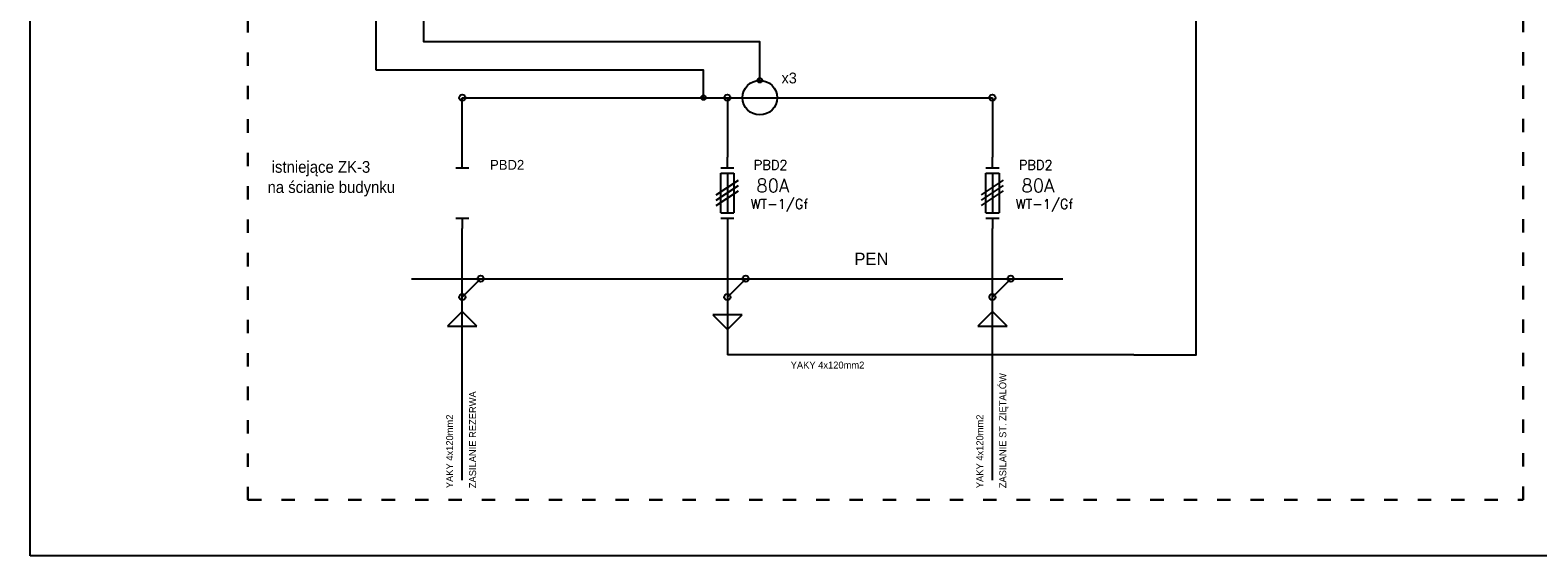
# Model space of a CAD drawing. Header units: millimetres. Extents: x -1249 to 11358, y -460 to 20182.
# Tile 34 of 37: x 10352 to 10623, y 17603 to 17698. Entities that reach past the tile are written whole.
import ezdxf
from ezdxf.enums import TextEntityAlignment as Align

# ---------------------------------------------------------------- set-up
doc = ezdxf.new("R2010")
doc.units = ezdxf.units.MM
doc.linetypes.add('ACAD_ISO03W100', pattern=[30, 12, -18])
for name, color, linetype, lineweight, true_color in [('2DE_TXTART', 7, 'Continuous', 18, 0x000000), ('2DE_TXTCAR', 7, 'Continuous', 18, 0x000000), ('2DE_TXTFUN', 7, 'Continuous', 18, 0x000000), ('2DE_TXTLNK', 7, 'Continuous', 18, 0x000000), ('2DE_TXTMAN', 7, 'Continuous', 18, 0x000000), ('2DE_TXTORD', 7, 'Continuous', 18, 0x000000), ('2DE_TXTOTH', 7, 'Continuous', 18, 0x000000), ('2DE_TXTPFN', 7, 'Continuous', 18, 0x000000), ('2DE_TXTPIN', 7, 'Continuous', 18, 0x000000)]:
    doc.layers.add(name, color=color, linetype=linetype, lineweight=lineweight, true_color=true_color)
doc.layers.add('2DE_TXTNUM', color=7, linetype='Continuous', true_color=0x000000)
doc.layers.add('cp_ucsspec', color=7, linetype='Continuous', true_color=0x000000)
doc.layers.add('RAMKA DRUK', color=6, linetype='Continuous', plot=False)
doc.layers.get('cp_ucsspec').off()
doc.styles.add('CP_ELATT', font='txt')
doc.styles.add('CP_ELATT_IT', font='txt', dxfattribs={"oblique": 15})
doc.styles.add('CP_TXT', font='ROMANS.SHX')
doc.styles.add('STYLEARIAL', font='txt')

# ---------------------------------------------------------------- blocks, each defined once
blk = doc.blocks.new('cp_ucs2d')
at = {"layer": 'Defpoints'}
blk.add_line((0, 0), (0, 0), dxfattribs=at)
blk.add_point((0, 0), dxfattribs=at)
blk = doc.blocks.new('cpelv_n07_CP_30_00B6')
for p, q in [((0, 4.75), (0, 6.75)), ((-1.25, 4.75), (1.25, 4.75)), ((-1.25, -3.75), (-1.25, 3.75)), ((-1.25, 3.75), (1.25, 3.75)), ((0, 3.75), (0, -3.75)), ((1.25, 3.75), (1.25, -3.75)), ((-2.09, -0.38), (2.09, 2.38)), ((-2.09, -1.38), (2.09, 1.38)), ((-2.09, -2.38), (2.09, 0.38)), ((-1.25, -3.75), (1.25, -3.75)), ((-1.25, -4.75), (1.25, -4.75)), ((0, -4.75), (0, -6.75))]:
    blk.add_line(p, q)
at = {"layer": 'cp_ucsspec', "xscale": 0.1, "yscale": 0.1, "zscale": 0.1}
for p, rotation in [((0, 6.75), 90), ((0, -6.75), 270)]:
    blk.add_blockref('cp_ucs2d', p, dxfattribs=dict(at, rotation=rotation))
at = {"linetype": 'ByBlock', "style": 'CP_ELATT_IT', "flags": 9}
for tag in ['VOLTAGE', 'IP', 'CURRENT', 'EL-STATUS', 'POWER', 'PRODUCT-TYPE', 'NUMBER', 'GROUP', 'NAME']:
    blk.add_attdef(tag, (1, -1.56), '', height=0.1, dxfattribs=at)
at = {"layer": '2DE_TXTART', "linetype": 'ByBlock', "style": 'CP_ELATT', "width": 0.6, "flags": 8}
blk.add_attdef('ARTICLE', (3, 4.39), '', height=1.8, dxfattribs=at)
at = {"layer": '2DE_TXTCAR', "linetype": 'ByBlock', "style": 'CP_ELATT', "width": 0.6, "flags": 8}
blk.add_attdef('CHARACTER', text='', height=2.5, dxfattribs=at).set_placement((-4, -7.61), align=Align.RIGHT)
at = {"layer": '2DE_TXTFUN', "linetype": 'ByBlock', "style": 'CP_ELATT', "width": 0.6, "flags": 8}
blk.add_attdef('FUNCTION', (3, -4.61), '', height=1.8, dxfattribs=at)
at = {"layer": '2DE_TXTLNK', "linetype": 'ByBlock', "style": 'CP_ELATT_IT', "oblique": 15, "width": 0.6, "flags": 8}
blk.add_attdef('LINK', text='', height=2.5, dxfattribs=at).set_placement((-4, -11.61), align=Align.RIGHT)
at = {"layer": '2DE_TXTMAN', "linetype": 'ByBlock', "style": 'CP_ELATT', "width": 0.6, "flags": 8}
blk.add_attdef('PRODUCER', (3, 1.39), '', height=1.8, dxfattribs=at)
at = {"layer": '2DE_TXTNUM', "linetype": 'ByBlock', "style": 'CP_ELATT', "width": 0.6, "flags": 8}
blk.add_attdef('TAG', text='', height=2.5, dxfattribs=at).set_placement((-4, 4.39), align=Align.RIGHT)
at = {"layer": '2DE_TXTORD', "linetype": 'ByBlock', "style": 'CP_ELATT', "width": 0.6, "flags": 8}
blk.add_attdef('ORDER-NO', (3, -1.61), '', height=1.8, dxfattribs=at)
at = {"layer": '2DE_TXTOTH', "linetype": 'ByBlock', "style": 'CP_ELATT', "width": 0.6, "flags": 8}
blk.add_attdef('OTHER', (3, -7.61), '', height=1.8, dxfattribs=at)
at = {"layer": '2DE_TXTPFN', "linetype": 'ByBlock', "style": 'CP_ELATT', "width": 0.6, "flags": 8}
blk.add_attdef('CF1', (0.5, 7.25), '', height=1.8, dxfattribs=at)
blk.add_attdef('CF2', text='', height=1.8, dxfattribs=at).set_placement((0.5, -7.25), align=Align.TOP_LEFT)
at = {"layer": '2DE_TXTPIN', "linetype": 'ByBlock', "style": 'CP_ELATT', "width": 0.6, "flags": 8}
blk.add_attdef('CP1', (-0.8, 5.75), '', height=1.8, rotation=90, dxfattribs=at)
blk.add_attdef('CP2', text='', height=1.8, rotation=90, dxfattribs=at).set_placement((-0.8, -5.75), align=Align.RIGHT)

msp = doc.modelspace()

# ---------------------------------------------------------------- linework, layer by layer
msp.add_line((10414.258, 17690.33), (10414.258, 17744.58))
at = {"lineweight": 25}
for p, q in [((10429.709, 17674.728), (10429.709, 17685.412)), ((10429.709, 17685.412), (10477.3, 17685.412)), ((10477.3, 17685.412), (10524.89, 17685.412)), ((10477.3, 17685.412), (10477.3, 17682.124)), ((10524.89, 17685.412), (10524.89, 17682.124)), ((10477.3, 17682.124), (10477.3, 17674.728)), ((10524.89, 17682.124), (10524.89, 17674.728)), ((10428.522, 17672.828), (10430.897, 17672.828)), ((10429.709, 17672.828), (10429.709, 17674.728)), ((10428.522, 17663.803), (10430.897, 17663.803)), ((10429.709, 17663.803), (10429.709, 17661.903)), ((10429.709, 17616.745), (10429.709, 17661.903)), ((10477.3, 17661.903), (10477.3, 17639.219)), ((10524.89, 17616.745), (10524.89, 17661.903)), ((10420.599, 17652.905), (10460.862, 17652.905)), ((10429.709, 17649.617), (10432.997, 17652.905)), ((10460.862, 17652.905), (10480.587, 17652.905)), ((10477.299, 17649.617), (10480.587, 17652.905)), ((10480.587, 17652.905), (10500.311, 17652.905)), ((10500.311, 17652.905), (10537.553, 17652.905)), ((10524.89, 17649.617), (10528.177, 17652.905)), ((10429.709, 17646.995), (10427.08, 17644.366)), ((10432.34, 17644.366), (10429.709, 17646.995)), ((10479.929, 17646.402), (10474.669, 17646.402)), ((10474.669, 17646.402), (10477.3, 17643.773)), ((10477.3, 17643.773), (10479.929, 17646.402)), ((10524.89, 17646.995), (10522.26, 17644.366)), ((10527.52, 17644.366), (10524.89, 17646.995)), ((10427.08, 17644.366), (10432.34, 17644.366)), ((10522.26, 17644.366), (10527.52, 17644.366)), ((10550.25, 17639.219), (10477.3, 17639.219))]:
    msp.add_line(p, q, dxfattribs=at)
for points in [[(10483.117, 17688.521), (10483.117, 17695.469), (10422.811, 17695.469), (10422.811, 17744.672)], [(10550.25, 17639.219), (10561.482, 17639.219), (10561.482, 17705.712), (10507.057, 17705.712), (10507.057, 17711.829)], [(10473, 17685.421), (10473, 17690.33), (10414.258, 17690.33)]]:
    msp.add_lwpolyline(points)
at = {"linetype": 'ACAD_ISO03W100', "lineweight": 30, "ltscale": 0.2}
msp.add_lwpolyline([(10620.155, 17699.525), (10391.233, 17699.525), (10391.233, 17613.2), (10620.155, 17613.2)], close=True, dxfattribs=at)
for centre, radius in [((10483.117, 17685.412), 3.109), ((10483.121, 17688.523), 0.414), ((10473, 17685.421), 0.414)]:
    msp.add_circle(centre, radius)
at = {"lineweight": 25}
for centre in [(10429.709, 17685.412), (10477.3, 17685.412), (10524.89, 17685.412), (10432.997, 17652.905), (10480.587, 17652.905), (10528.177, 17652.905), (10429.709, 17649.617), (10477.299, 17649.617), (10524.89, 17649.617)]:
    msp.add_circle(centre, 0.557, dxfattribs=at)
at = {"layer": 'RAMKA DRUK'}
msp.add_lwpolyline([(10352.125, 17603.139), (10352.125, 17900.139), (10762.125, 17900.139), (10762.125, 17603.139), (10352.125, 17603.139)], dxfattribs=at)

# ---------------------------------------------------------------- block references
at = {"lineweight": 25}
ref = msp.add_blockref('cpelv_n07_CP_30_00B6', (10477.3, 17668.315), dxfattribs=dict(at, xscale=0.95, yscale=0.95, zscale=0.95))
ref.add_attrib('CHARACTER', '80A', dxfattribs={"layer": '2DE_TXTCAR', "linetype": 'ByBlock', "height": 2.375, "style": 'CP_TXT', "flags": 8}).set_placement((10488.403, 17668.438), align=Align.RIGHT)
ref.add_attrib('OTHER', 'WT-1/Gf', (10481.492, 17665.47), dxfattribs={"layer": '2DE_TXTOTH', "linetype": 'ByBlock', "height": 1.71, "style": 'CP_TXT', "flags": 8})
ref.add_attrib('ARTICLE', 'PBD2', (10482.021, 17672.483), dxfattribs={"layer": '2DE_TXTART', "linetype": 'ByBlock', "height": 1.71, "style": 'CP_TXT', "flags": 8})
ref = msp.add_blockref('cpelv_n07_CP_30_00B6', (10524.89, 17668.315), dxfattribs=dict(at, xscale=0.95, yscale=0.95, zscale=0.95))
ref.add_attrib('CHARACTER', '80A', dxfattribs={"layer": '2DE_TXTCAR', "linetype": 'ByBlock', "height": 2.375, "style": 'CP_TXT', "flags": 8}).set_placement((10535.993, 17668.438), align=Align.RIGHT)
ref.add_attrib('OTHER', 'WT-1/Gf', (10529.083, 17665.47), dxfattribs={"layer": '2DE_TXTOTH', "linetype": 'ByBlock', "height": 1.71, "style": 'CP_TXT', "flags": 8})
ref.add_attrib('ARTICLE', 'PBD2', (10529.611, 17672.483), dxfattribs={"layer": '2DE_TXTART', "linetype": 'ByBlock', "height": 1.71, "style": 'CP_TXT', "flags": 8})

# ---------------------------------------------------------------- texts
at = {"style": 'STYLEARIAL'}
msp.add_text('x3', height=1.9415, dxfattribs=at).set_placement((10487.026, 17687.978))
at = {"lineweight": 30, "style": 'STYLEARIAL', "width": 0.95}
for s, p in [(' istniejące ZK-3', (10394.737, 17671.925)), ('na ścianie budynku', (10394.737, 17668.302))]:
    msp.add_text(s, height=2.10672, dxfattribs=at).set_placement(p)
at = {"lineweight": 20, "style": 'STYLEARIAL'}
msp.add_text('PBD2', height=1.7533, dxfattribs=at).set_placement((10434.699, 17672.483))
at = {"lineweight": 25, "style": 'STYLEARIAL'}
for s, height, p in [('PEN', 2.2264, (10500.105, 17655.339)), ('YAKY 4x120mm2', 1.25236, (10488.67, 17636.774))]:
    msp.add_text(s, height=height, dxfattribs=at).set_placement(p)
for s, p in [('ZASILANIE ST. ZIĘTALÓW', (10527.37, 17615.291)), ('ZASILANIE REZERWA', (10432.189, 17615.291)), ('YAKY 4x120mm2', (10428.069, 17615.291)), ('YAKY 4x120mm2', (10523.249, 17615.291))]:
    msp.add_text(s, height=1.25236, rotation=90, dxfattribs=at).set_placement(p)

doc.saveas('drawing.dxf')
